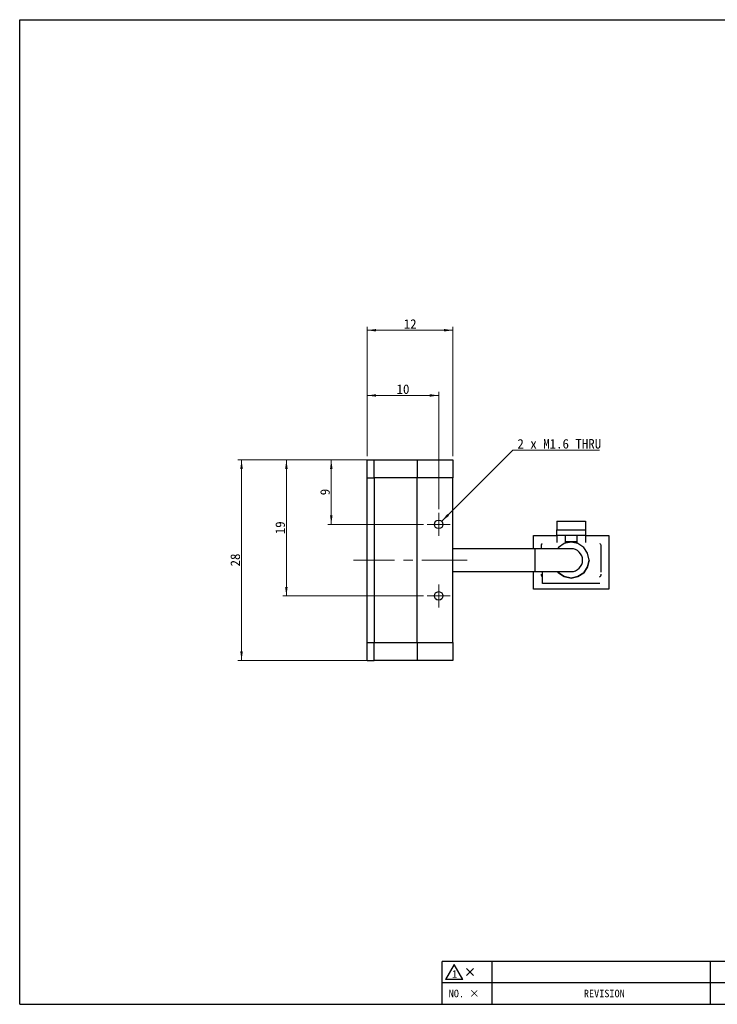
# Model space of a CAD drawing. Header units: millimetres. Extents: x 16 to 409, y 11 to 290.
# Tile 1 of 4: x 16 to 211, y 11 to 286. Entities that reach past the tile are written whole.
import ezdxf

# ---------------------------------------------------------------- set-up
doc = ezdxf.new("R2010")
doc.units = ezdxf.units.MM
doc.linetypes.add('CENTERX2', pattern=[20.32, 12.7, -2.54, 2.54, -2.54])
doc.layers.add('00_FORMAT', color=7, linetype='Continuous')
doc.styles.add('SLDTEXTSTYLE0', font='MSGOTHIC.TTC')
doc.dimstyles.new('SLDDIMSTYLE0', dxfattribs={"dimtxt": 3.031684, "dimasz": 2.5, "dimexe": 0, "dimexo": 0.0625, "dimgap": 0.757921, "dimtad": 1, "dimdec": 0, "dimlfac": 0.5, "dimrnd": 1e-09, "dimzin": 12, "dimdsep": 46, "dimtxsty": 'SLDTEXTSTYLE0', "dimsah": 1, "dimcen": 0.09, "dimadec": 0, "dimazin": 3, "dimtfac": 1, "dimtdec": 0, "dimtofl": 0, "dimtmove": 0, "dimatfit": 3, "dimfxl": 1, "dimfrac": 2, "dimtolj": 1, "dimtzin": 12, "dimarcsym": 0})
doc.dimstyles.new('SLDDIMSTYLE1', dxfattribs={"dimtxt": 3.031684, "dimasz": 2.5, "dimexe": 0, "dimexo": 0.0625, "dimgap": 0.757921, "dimtad": 0, "dimtih": 1, "dimtoh": 1, "dimdec": 1, "dimlfac": 0.5, "dimrnd": 1e-09, "dimzin": 12, "dimdsep": 46, "dimtxsty": 'SLDTEXTSTYLE0', "dimsah": 1, "dimcen": 0, "dimadec": 0, "dimazin": 3, "dimtfac": 1, "dimtdec": 1, "dimtofl": 0, "dimtmove": 0, "dimatfit": 3, "dimfxl": 1, "dimfrac": 2, "dimtolj": 1, "dimtzin": 12, "dimarcsym": 0})

# ---------------------------------------------------------------- blocks, each defined once
blk = doc.blocks.new('_D')
at = {"color": 7, "linetype": 'Continuous', "lineweight": 0}
for p, q in [((113.06, 164.05), (113.06, 200.26)), ((137.06, 199.26), (113.06, 199.26)), ((137.06, 164.05), (137.06, 200.26))]:
    blk.add_line(p, q, dxfattribs=at)
at = {"color": 7, "linetype": 'Continuous', "lineweight": 18}
for points in [[(113.06, 199.26), (115.56, 198.91), (115.56, 199.61)], [(137.06, 199.26), (134.56, 199.61), (134.56, 198.91)]]:
    blk.add_solid(points, dxfattribs=at)
at = {"color": 7, "linetype": 'Continuous', "lineweight": 18, "insert": (123.29, 202.34), "char_height": 2.646, "attachment_point": 1, "style": 'SLDTEXTSTYLE0'}
blk.add_mtext('12', dxfattribs=at)
blk = doc.blocks.new('_D_1')
at = {"color": 7, "linetype": 'Continuous', "lineweight": 0}
for p, q in [((114.06, 163.05), (76.99, 163.05)), ((77.99, 163.05), (77.99, 107.05)), ((114.06, 107.05), (76.99, 107.05))]:
    blk.add_line(p, q, dxfattribs=at)
at = {"color": 7, "linetype": 'Continuous', "lineweight": 18}
for points in [[(77.99, 163.05), (77.64, 160.55), (78.34, 160.55)], [(77.99, 107.05), (78.34, 109.55), (77.64, 109.55)]]:
    blk.add_solid(points, dxfattribs=at)
at = {"color": 7, "linetype": 'Continuous', "lineweight": 18, "insert": (74.91, 133.29), "char_height": 2.646, "attachment_point": 1, "rotation": 90, "style": 'SLDTEXTSTYLE0'}
blk.add_mtext('28', dxfattribs=at)
blk = doc.blocks.new('_D_2')
at = {"color": 7, "linetype": 'Continuous', "lineweight": 0}
for p, q in [((126.06, 163.05), (102.06, 163.05)), ((103.06, 163.05), (103.06, 145.05)), ((128.86, 145.05), (102.06, 145.05))]:
    blk.add_line(p, q, dxfattribs=at)
at = {"color": 7, "linetype": 'Continuous', "lineweight": 18}
for points in [[(103.06, 163.05), (102.71, 160.55), (103.41, 160.55)], [(103.06, 145.05), (103.41, 147.55), (102.71, 147.55)]]:
    blk.add_solid(points, dxfattribs=at)
at = {"color": 7, "linetype": 'Continuous', "lineweight": 18, "insert": (99.98, 153.17), "char_height": 2.65, "attachment_point": 1, "rotation": 90, "style": 'SLDTEXTSTYLE0'}
blk.add_mtext('9', dxfattribs=at)
blk = doc.blocks.new('_D_3')
at = {"color": 7, "linetype": 'Continuous', "lineweight": 0}
for p, q in [((126.06, 163.05), (89.52, 163.05)), ((90.52, 163.05), (90.52, 125.05)), ((128.86, 125.05), (89.52, 125.05))]:
    blk.add_line(p, q, dxfattribs=at)
at = {"color": 7, "linetype": 'Continuous', "lineweight": 18}
for points in [[(90.52, 163.05), (90.17, 160.55), (90.87, 160.55)], [(90.52, 125.05), (90.87, 127.55), (90.17, 127.55)]]:
    blk.add_solid(points, dxfattribs=at)
at = {"color": 7, "linetype": 'Continuous', "lineweight": 18, "insert": (87.45, 142.29), "char_height": 2.646, "attachment_point": 1, "rotation": 90, "style": 'SLDTEXTSTYLE0'}
blk.add_mtext('19', dxfattribs=at)
blk = doc.blocks.new('_D_4')
at = {"color": 7, "linetype": 'Continuous', "lineweight": 0}
for p, q in [((113.06, 164.05), (113.06, 182.05)), ((133.06, 149.25), (133.06, 182.05)), ((113.06, 181.05), (133.06, 181.05))]:
    blk.add_line(p, q, dxfattribs=at)
at = {"color": 7, "linetype": 'Continuous', "lineweight": 18}
for points in [[(113.06, 181.05), (115.56, 180.7), (115.56, 181.4)], [(133.06, 181.05), (130.56, 181.4), (130.56, 180.7)]]:
    blk.add_solid(points, dxfattribs=at)
at = {"color": 7, "linetype": 'Continuous', "lineweight": 18, "insert": (121.29, 184.13), "char_height": 2.646, "attachment_point": 1, "style": 'SLDTEXTSTYLE0'}
blk.add_mtext('10', dxfattribs=at)
blk = doc.blocks.new('_D_5')
at = {"color": 7, "linetype": 'Continuous', "lineweight": 0}
for p, q in [((133.91, 145.9), (153.81, 165.81)), ((153.81, 165.81), (177.99, 165.81))]:
    blk.add_line(p, q, dxfattribs=at)
at = {"color": 7, "linetype": 'Continuous', "lineweight": 18}
blk.add_solid([(133.91, 145.9), (135.92, 147.42), (135.43, 147.92)], dxfattribs=at)
at = {"color": 7, "linetype": 'Continuous', "lineweight": 18, "insert": (155.06, 168.88), "char_height": 2.6458, "attachment_point": 1, "style": 'SLDTEXTSTYLE0'}
blk.add_mtext('2 x M1.6 THRU', dxfattribs=at)
blk = doc.blocks.new('SW_CENTERMARKSYMBOL_0')
at = {"color": 0, "linetype": 'Continuous', "lineweight": 18}
for p, q in [((0, 2), (0, 3.2)), ((-2, 0), (-3.2, 0)), ((0, 0), (-2, 0)), ((0, 0), (0, 2)), ((0, 0), (0, -2)), ((0, 0), (2, 0)), ((2, 0), (3.2, 0)), ((0, -2), (0, -3.2))]:
    blk.add_line(p, q, dxfattribs=at)
blk = doc.blocks.new('SW_CENTERMARKSYMBOL_1')
at = {"color": 0, "linetype": 'Continuous', "lineweight": 18}
for p, q in [((0, 2), (0, 3.2)), ((-2, 0), (-3.2, 0)), ((0, 0), (-2, 0)), ((0, 0), (0, 2)), ((0, 0), (0, -2)), ((0, 0), (2, 0)), ((2, 0), (3.2, 0)), ((0, -2), (0, -3.2))]:
    blk.add_line(p, q, dxfattribs=at)

msp = doc.modelspace()

# ---------------------------------------------------------------- linework, layer by layer
at = {"color": 7, "linetype": 'Continuous', "lineweight": 25}
for p, q in [((113.06, 158.05), (113.06, 163.05)), ((113.06, 163.05), (115.06, 163.05)), ((115.06, 163.05), (127.06, 163.05)), ((115.06, 158.05), (115.06, 163.05)), ((127.06, 163.05), (127.06, 158.05)), ((127.06, 163.05), (137.06, 163.05)), ((137.06, 163.05), (137.06, 158.05)), ((113.06, 158.05), (115.06, 158.05)), ((113.06, 112.05), (113.06, 158.05)), ((115.06, 158.05), (115.06, 112.05)), ((127.06, 158.05), (115.06, 158.05)), ((127.06, 112.05), (127.06, 158.05)), ((137.06, 158.05), (127.06, 158.05)), ((137.06, 112.05), (137.06, 158.05)), ((166.06, 145.95), (174.06, 145.95)), ((166.06, 145.95), (166.06, 143.55)), ((174.06, 145.95), (174.06, 143.55)), ((166.06, 143.55), (174.06, 143.55)), ((166.06, 141.95), (166.06, 143.55)), ((174.06, 143.55), (174.06, 141.95)), ((159.56, 138.25), (159.56, 141.95)), ((159.56, 141.95), (166.06, 141.95)), ((174.06, 141.95), (166.06, 141.95)), ((166.06, 141.95), (166.06, 139.95)), ((168.46, 139.95), (168.46, 141.95)), ((171.66, 141.95), (171.66, 139.95)), ((174.06, 141.95), (174.06, 139.96)), ((174.06, 141.95), (180.56, 141.95)), ((180.56, 141.95), (180.56, 126.95)), ((160.06, 138.25), (137.06, 138.25)), ((170.06, 138.25), (160.06, 138.25)), ((171.66, 140.15), (168.46, 140.15)), ((137.06, 131.85), (160.06, 131.85)), ((159.56, 126.95), (159.56, 131.85)), ((160.06, 131.85), (170.06, 131.85)), ((162.06, 128.55), (162.06, 131.85)), ((180.56, 126.95), (159.56, 126.95)), ((178.06, 128.55), (162.06, 128.55)), ((113.06, 112.05), (115.06, 112.05)), ((113.06, 107.05), (113.06, 112.05)), ((115.06, 112.05), (127.06, 112.05)), ((115.06, 107.05), (115.06, 112.05)), ((127.06, 112.05), (127.06, 107.05)), ((127.06, 112.05), (137.06, 112.05)), ((137.06, 112.05), (137.06, 107.05)), ((113.06, 107.05), (115.06, 107.05)), ((127.06, 107.05), (115.06, 107.05)), ((137.06, 107.05), (127.06, 107.05))]:
    msp.add_line(p, q, dxfattribs=at)
at = {"color": 8, "linetype": 'Continuous', "lineweight": 25}
msp.add_line((160.06, 131.85), (160.06, 138.25), dxfattribs=at)
at = {"color": 7, "linetype": 'CENTERX2', "lineweight": 18}
msp.add_line((141.06, 135.05), (109.24, 135.05), dxfattribs=at)
at = {"color": 7, "linetype": 'Continuous', "lineweight": 18}
for p, q in [((134.98, 17.93), (137.4, 22.13)), ((137.4, 22.13), (139.83, 17.93)), ((142.79, 19), (140.79, 21)), ((140.79, 19), (142.79, 21)), ((139.83, 17.93), (134.98, 17.93))]:
    msp.add_line(p, q, dxfattribs=at)
at = {"color": 7, "linetype": 'Continuous', "lineweight": 25, "flags": 128}
for points in [[(175.06, 135.05), (174.68, 136.97), (173.59, 138.59), (171.97, 139.67), (170.06, 140.05), (168.14, 139.67), (166.52, 138.59), (166.3, 138.25)], [(175.06, 135.05), (174.68, 133.14), (173.59, 131.52), (171.97, 130.44), (170.06, 130.05), (168.14, 130.44), (166.52, 131.52), (166.3, 131.85), (166.52, 131.52), (168.14, 130.44), (170.06, 130.05), (171.97, 130.44), (173.59, 131.52), (174.68, 133.14), (175.06, 135.05), (174.68, 136.97), (173.59, 138.59), (171.97, 139.67), (170.06, 140.05), (168.14, 139.67), (166.52, 138.59), (166.3, 138.25)]]:
    msp.add_lwpolyline(points, dxfattribs=at)
at = {"color": 7, "linetype": 'Continuous', "lineweight": 25}
for centre in [(133.06, 145.05), (133.06, 125.05)]:
    msp.add_circle(centre, 1.2, dxfattribs=at)
for centre, radius, start, end in [((170.06, 135.05), 3.2, 270, 90), ((162.52, 131.11), 0.867, 176.8091, 238.8842), ((177.59, 131.11), 0.871, 300.6582, 3.0638)]:
    msp.add_arc(centre, radius, start, end, dxfattribs=at)
for points, knots in [([(161.98, 139.66), (161.94, 139.63), (161.86, 139.55), (161.76, 139.39), (161.62, 139.03), (161.67, 138.63), (161.66, 138.32), (161.66, 138.25)], [0, 0, 0, 0, 0.093508, 0.227527, 0.374579, 0.866411, 1, 1, 1, 1]), ([(161.98, 139.66), (161.94, 139.63), (161.86, 139.55), (161.76, 139.39), (161.62, 139.03), (161.67, 138.63), (161.66, 138.32), (161.66, 138.25)], [0, 0, 0, 0, 0.093508, 0.227527, 0.374579, 0.866411, 1, 1, 1, 1]), ([(178.46, 131.67), (178.46, 132.04), (178.46, 132.7), (178.46, 133.75), (178.46, 134.65), (178.46, 135.52), (178.46, 136.11), (178.45, 136.48), (178.45, 137.16), (178.42, 138.04), (178.5, 138.87), (178.38, 139.34), (178.26, 139.56), (178.16, 139.64), (178.14, 139.66)], [0, 0, 0, 0, 0.228064, 0.419918, 0.573804, 0.699792, 0.746512, 0.777524, 0.805875, 0.894182, 0.952036, 0.973544, 0.993202, 1, 1, 1, 1]), ([(178.46, 131.67), (178.46, 132.04), (178.46, 132.7), (178.46, 133.75), (178.46, 134.65), (178.46, 135.52), (178.46, 136.11), (178.45, 136.48), (178.45, 137.16), (178.42, 138.04), (178.5, 138.87), (178.38, 139.34), (178.26, 139.56), (178.16, 139.64), (178.14, 139.66)], [0, 0, 0, 0, 0.2280641, 0.419918, 0.5738035, 0.6997919, 0.7465121, 0.7775239, 0.8058752, 0.8941819, 0.9520361, 0.9735437, 0.9932017, 1, 1, 1, 1])]:
    msp.add_open_spline(points, degree=3, knots=knots, dxfattribs=at)
at = {"layer": '00_FORMAT', "color": 7}
for p, q in [((16.01, 11), (16.01, 286)), ((16.01, 286), (409.01, 286)), ((134.01, 17), (134.01, 23)), ((229.01, 23), (134.01, 23)), ((137.4, 22.13), (134.98, 17.93)), ((139.83, 17.93), (137.4, 22.13)), ((148.01, 17), (148.01, 23)), ((209.01, 17), (209.01, 23)), ((142.79, 19), (140.79, 21)), ((140.79, 19), (142.79, 21)), ((134.01, 11), (134.01, 17)), ((229.01, 17), (134.01, 17)), ((139.83, 17.93), (134.98, 17.93)), ((148.01, 11), (148.01, 17)), ((209.01, 11), (209.01, 17)), ((16.01, 11), (409.01, 11))]:
    msp.add_line(p, q, dxfattribs=at)

# ---------------------------------------------------------------- block references
at = {"color": 7, "linetype": 'Continuous', "lineweight": 0}
for name, p in [('SW_CENTERMARKSYMBOL_0', (133.06, 145.05)), ('SW_CENTERMARKSYMBOL_1', (133.06, 125.05))]:
    msp.add_blockref(name, p, dxfattribs=at)

# ---------------------------------------------------------------- texts
at = {"color": 7, "linetype": 'Continuous', "lineweight": 18, "char_height": 2.1, "attachment_point": 1, "style": 'SLDTEXTSTYLE0'}
for s, insert in [('1', (136.79, 20.51)), ('NO. ×', (135.86, 15.07)), ('REVISION', (173.62, 15.07))]:
    msp.add_mtext(s, dxfattribs=dict(at, insert=insert))

# ---------------------------------------------------------------- dimensions: what is measured, and where the dimension line sits
at = {"color": 7, "linetype": 'Continuous', "lineweight": 18}
for base, p1, p2, picture, middle in [((113.06, 199.26), (137.06, 163.05), (113.06, 163.05), '_D', (125.06, 199.26)), ((133.06, 181.05), (113.06, 163.05), (133.06, 148.25), '_D_4', (123.06, 181.05))]:
    dim = msp.add_linear_dim(base=base, p1=p1, p2=p2, dimstyle='SLDDIMSTYLE0', dxfattribs=at)
    dim.commit()
    dim.dimension.update_dxf_attribs({"geometry": picture, "text_midpoint": middle, "dimtype": 160})
dim = msp.add_diameter_dim_2p(p1=(132.21, 144.21), p2=(133.91, 145.9), text='2 x M1.6 THRU', dimstyle='SLDDIMSTYLE1', override={"dimpost": '<>'}, dxfattribs=at)
dim.commit()
dim.dimension.update_dxf_attribs({"geometry": '_D_5', "text_midpoint": (166.52, 167.57), "dimtype": 163})
for base, p1, p2, picture, middle in [((77.99, 107.05), (115.06, 163.05), (115.06, 107.05), '_D_1', (77.99, 135.05)), ((90.52, 125.05), (127.06, 163.05), (129.86, 125.05), '_D_3', (90.52, 144.05)), ((103.06, 145.05), (127.06, 163.05), (129.86, 145.05), '_D_2', (103.06, 154.05))]:
    dim = msp.add_linear_dim(base=base, p1=p1, p2=p2, angle=90, dimstyle='SLDDIMSTYLE0', dxfattribs=at)
    dim.commit()
    dim.dimension.update_dxf_attribs({"geometry": picture, "text_midpoint": middle, "dimtype": 160})

doc.saveas('drawing.dxf')
